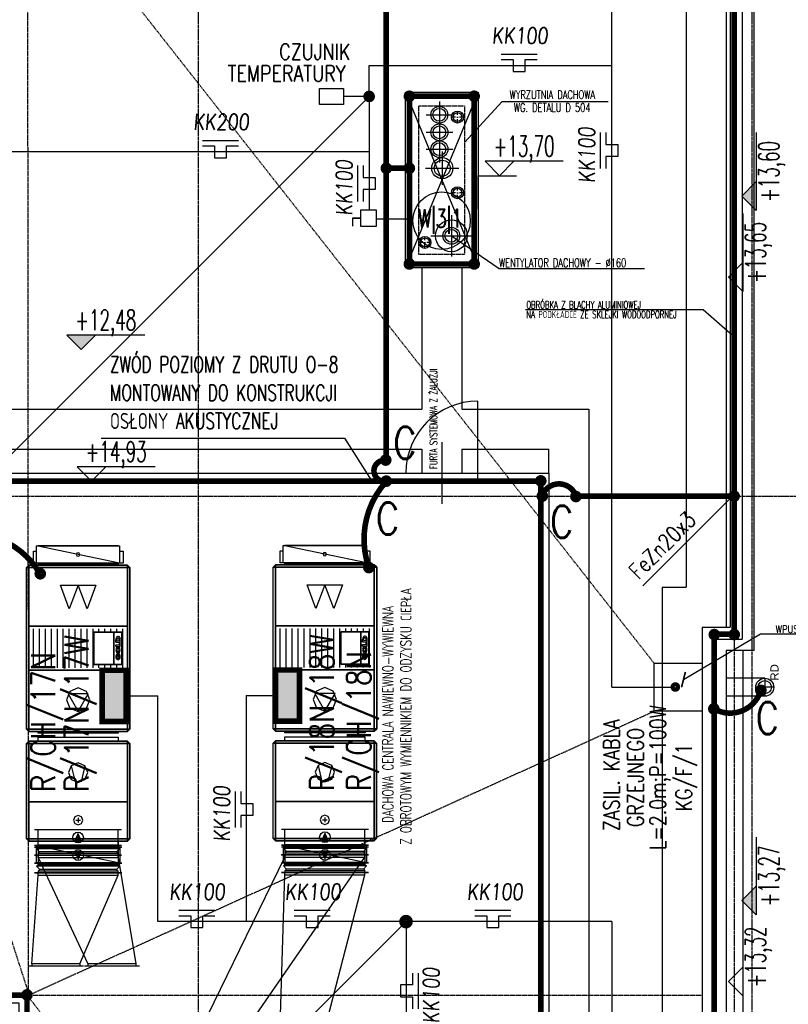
# Model space of a CAD drawing. Extents: x 3880 to 129921, y -116796 to -57711.
# Tile 10 of 110: x 8312 to 9272, y -100697 to -99466. Entities that reach past the tile are written whole.
import ezdxf
from ezdxf.enums import TextEntityAlignment as Align

# ---------------------------------------------------------------- set-up
doc = ezdxf.new("R2010")
doc.units = 0
doc.header["$LTSCALE"] = 2
for name, pattern in [('00-inst$0$DASHDOT', [1, 0.5, -0.25, 0, -0.25]), ('CENTER', [2, 1.25, -0.25, 0.25, -0.25]), ('DASHED', [0.75, 0.5, -0.25]), ('DASHED2', [0.375, 0.25, -0.125])]:
    doc.linetypes.add(name, pattern=pattern)
doc.layers.get('0').update_dxf_attribs({"color": 101, "linetype": 'CONTINUOUS'})
for name, color, linetype in [('E35', 6, 'CONTINUOUS'), ('E50', 3, 'CONTINUOUS'), ('Ins-kan', 54, 'CONTINUOUS'), ('Ins-went', 141, 'CONTINUOUS'), ('Ins-wod', 152, 'CONTINUOUS'), ('m-went-opis', 86, 'CONTINUOUS'), ('m-went-wywiew', 1, 'CONTINUOUS'), ('Opis-rzedne', 52, 'CONTINUOUS'), ('Os-osie glowne', 1, 'CENTER'), ('Sch-opis', 51, 'CONTINUOUS'), ('W-idok', 9, 'CONTINUOUS')]:
    doc.layers.add(name, color=color, linetype=linetype)
doc.styles.add('dwg_opis podstawowy', font='romans.shx', dxfattribs={"width": 0.9})
doc.styles.add('ROMANS', font='romans', dxfattribs={"width": 0.85})
doc.styles.add('tab-bud$0$ROMANS', font='romans', dxfattribs={"width": 0.7})
doc.styles.add('TYTUL2', font='ARIAL.TTF')
doc.dimstyles.new('CHMIELNA', dxfattribs={"dimscale": 3.5, "dimtxt": 4, "dimasz": 1.5, "dimexe": 3, "dimexo": 0, "dimgap": 1, "dimtad": 1, "dimdec": 1, "dimrnd": 0.5, "dimzin": 12, "dimdsep": 46, "dimtxsty": 'ROMANS', "dimblk": 'DIMTICK', "dimcen": 0.09, "dimse1": 1, "dimse2": 1, "dimclrd": 143, "dimclrt": 53, "dimadec": 0, "dimazin": 0, "dimtfac": 1, "dimtdec": 1, "dimtix": 1, "dimtmove": 2, "dimatfit": 2, "dimldrblk": 'ARCHTICK', "dimfxl": 0, "dimtolj": 1, "dimtzin": 0, "dimarcsym": 0})

# ---------------------------------------------------------------- blocks, each defined once
blk = doc.blocks.new('_kdjkgjksjhgkfhh')
for p, q in [((-11.2, 0), (11.2, 0)), ((0, 11.2), (0, -11.2))]:
    blk.add_line(p, q)
for radius in [11.3, 8.25]:
    blk.add_circle((0, 0), radius)
blk = doc.blocks.new('dwg_kota kons 50')
blk.add_hatch(color=256).paths.add_polyline_path([(9, 9), (-9, 9), (0, 0)])
blk.add_lwpolyline([(39.75, 9), (-9, 9), (0, 0), (9, 9)])
at = {"style": 'dwg_opis podstawowy', "width": 0.6}
blk.add_attdef('KOTA_KONS', text='', height=12.75, dxfattribs=at).set_placement((15.375, 8.25), align=Align.BOTTOM_CENTER)
blk = doc.blocks.new('dwg_kota arch 50')
blk.add_lwpolyline([(39.75, 9), (-9, 9), (0, 0), (9, 9)])
at = {"style": 'dwg_opis podstawowy', "width": 0.6}
blk.add_attdef('KOTA_ARCH', text='', height=12.75, dxfattribs=at).set_placement((15.375, 8.25), align=Align.BOTTOM_CENTER)
blk = doc.blocks.new('DIMTICK')
for p, q in [((0, 1), (0, -1)), ((-1, 0), (1, 0))]:
    blk.add_line(p, q)
at = {"const_width": 0.141}
blk.add_lwpolyline([(0.707, 0.707), (-0.707, -0.707)], dxfattribs=at)
blk = doc.blocks.new('_gslkflhklgj')
at = {"linetype": '00-inst$0$DASHDOT', "ltscale": 5}
for p, q in [((7.5, 0), (-7.5, 0)), ((0, -7.5), (0, 7.5))]:
    blk.add_line(p, q, dxfattribs=at)
for radius in [7.5, 5.5]:
    blk.add_circle((0, 0), radius)
blk = doc.blocks.new('A$C396C56EA')
at = {"layer": 'E35'}
for p, q in [((0, 0), (45, 0)), ((0, -6.9), (15, -6.9)), ((15, -6.9), (15, -21.9)), ((30, -21.9), (30, -6.9)), ((30, -6.9), (45, -6.9)), ((15, -21.9), (30, -21.9))]:
    blk.add_line(p, q, dxfattribs=at)

msp = doc.modelspace()

# ---------------------------------------------------------------- hatches: boundary and pattern name
at = {"layer": 'E50'}
for points in [[(8444.663, -100279.124), (8414.663, -100279.124), (8414.663, -100343.124), (8444.663, -100343.124)], [(8631.319, -100342.701), (8661.319, -100342.701), (8661.319, -100278.701), (8631.319, -100278.701)]]:
    msp.add_hatch(color=256, dxfattribs=at).paths.add_polyline_path(points)

# ---------------------------------------------------------------- linework, layer by layer
at = {"layer": 'E35'}
for p, q in [((8748.391, -99561.557), (6981.597, -101328.351)), ((8413.544, -99988.864), (8717.49, -99988.864)), ((8717.49, -99988.864), (8751.581, -100042.601)), ((9090.483, -100173.669), (9204.673, -100059.48)), ((9090.483, -100173.669), (9204.673, -100059.48)), ((8798.021, -100589.839), (7074.977, -102312.883))]:
    msp.add_line(p, q, dxfattribs=at)
at = {"layer": 'E35', "ltscale": 0.5}
msp.add_line((8727.464, -99713.569), (8727.464, -99723.569), dxfattribs=at)
for points in [[(8716.394, -99551.557), (8716.394, -99571.557), (8686.37, -99571.557), (8686.37, -99551.557)], [(8757.464, -99703.569), (8737.464, -99703.569), (8737.464, -99723.569), (8757.464, -99723.569)], [(8737.464, -99713.569), (8727.464, -99713.569), (8727.464, -99713.569), (8737.464, -99713.569)]]:
    msp.add_lwpolyline(points, close=True, dxfattribs=at)
at = {"layer": 'E50'}
for p, q in [((9051.587, -100300.017), (9051.587, -98938.677)), ((8748.391, -99561.557), (8748.391, -99522.894)), ((8748.391, -99522.894), (9051.587, -99522.894)), ((8748.391, -99561.557), (8716.394, -99561.557)), ((8748.391, -99561.557), (8748.391, -99703.569)), ((8748.391, -99630.819), (7983.182, -99630.819)), ((8803.061, -99715.028), (8757.464, -99715.028)), ((9051.587, -100300.017), (9131.181, -100300.017)), ((8444.663, -100311.124), (8484.384, -100311.124)), ((8484.384, -100593.374), (8484.384, -100311.124)), ((8594.712, -100310.701), (8594.712, -100593.374)), ((8594.712, -100310.701), (8631.319, -100310.701)), ((9051.587, -100593.374), (8484.384, -100593.374)), ((8794.485, -100593.374), (8794.485, -100774.708)), ((9051.587, -100593.374), (9051.587, -101284.302))]:
    msp.add_line(p, q, dxfattribs=at)
at = {"layer": 'E50', "const_width": 7}
for points in [[(9204.673, -97903.302), (9204.673, -100234.045)], [(8769.802, -99311.302), (8769.802, -100016.371)], [(8798.673, -99561.302), (8879.673, -99561.302), (8879.673, -99771.059), (8798.673, -99771.059), (8798.673, -99561.302)], [(8798.673, -99651.302), (8769.802, -99651.302)], [(9007.149, -100061.302), (9204.673, -100061.302)], [(9204.673, -100234.045), (9179.729, -100234.045), (9179.673, -100940.523)]]:
    msp.add_lwpolyline(points, dxfattribs=at)
for points in [[(8744.641, -99561.557, -1), (8752.141, -99561.557, -1)], [(8794.923, -99561.302, -1), (8802.423, -99561.302, -1)], [(8875.923, -99561.302, -1), (8883.423, -99561.302, -1)], [(8766.089, -99651.302, -1), (8773.589, -99651.302, -1)], [(8794.923, -99651.302, -1), (8802.423, -99651.302, -1)], [(8794.923, -99771.059, -1), (8802.423, -99771.059, -1)], [(8875.923, -99771.059, -1), (8883.423, -99771.059, -1)], [(8765.38, -100016.255, -1), (8772.88, -100016.255, -1)], [(8766.052, -100042.601, -1), (8773.552, -100042.601, -1)], [(8766.052, -100042.601, -1), (8773.552, -100042.601, -1)], [(8959.195, -100042.255, -1), (8966.695, -100042.255, -1)], [(8961.164, -100061.302, -1), (8968.664, -100061.302, -1)], [(9010.634, -100061.808, -1), (9003.134, -100061.808, -1)], [(8337.255, -100154.653, -1), (8337.255, -100162.153, -1)], [(8744.24, -100150.641, -1), (8751.74, -100150.641, -1)], [(9179.856, -100230.694, -1), (9179.856, -100238.194, -1)], [(9204.8, -100230.694, -1), (9204.8, -100238.194, -1)], [(9131.181, -100297.517, -1), (9131.181, -100302.517, -1)], [(9238.092, -100307.899, 1), (9238.092, -100300.399, 1)], [(9179.271, -100331.114, -1), (9179.271, -100323.614, -1)], [(8789.485, -100593.374, 1), (8799.485, -100593.374, 1)], [(8316.923, -100684.956, -1), (8324.423, -100684.956, -1)]]:
    msp.add_lwpolyline(points, format="xyb", close=True, dxfattribs=at)
for points in [[(8769.802, -100042.601, -1.16037377), (8769.13, -100016.601, -2.21832926)], [(8747.99, -100150.641, -0.2746549), (8769.802, -100042.947, -2.21832926)], [(8964.428, -100061.462, -0.71386373), (9006.698, -100060.79, -2.21832926)], [(8242.745, -100108.024, -0.28259463), (8336.909, -100158.403, -2.21832926)], [(9238.092, -100304.149, -0.48030744), (9179.72, -100327.402, -2.21832926)]]:
    msp.add_lwpolyline(points, format="xyb", dxfattribs=at)
at = {"layer": 'E50', "linetype": 'DASHED2', "ltscale": 100, "const_width": 7}
msp.add_lwpolyline([(8320.673, -101005.549), (8962.945, -101005.549), (8962.945, -100042.601), (8242.863, -100042.601), (8242.863, -100685.302), (8320.673, -100685.302), (8320.673, -101005.549)], dxfattribs=at)
at = {"layer": 'E50', "ltscale": 15, "const_width": 7}
msp.add_lwpolyline([(9204.764, -100065.051, 1), (9204.582, -100057.553, 1)], format="xyb", close=True, dxfattribs=at)
at = {"layer": 'E50', "const_width": 7}
for points in [[(8414.663, -100343.124), (8414.663, -100279.124), (8444.663, -100279.124), (8444.663, -100343.124)], [(8661.319, -100342.701), (8661.319, -100278.701), (8631.319, -100278.701), (8631.319, -100342.701)]]:
    msp.add_lwpolyline(points, close=True, dxfattribs=at)
at = {"layer": 'E50', "color": 6}
msp.add_circle((8838.919, -99716.943), 35.909, dxfattribs=at)
at = {"layer": 'Ins-went'}
for p, q in [((8836.135, -99567.896), (8836.135, -99601.152)), ((8819.507, -99584.524), (8852.763, -99584.524)), ((8836.233, -99589.795), (8836.233, -99623.051)), ((8819.605, -99606.423), (8852.861, -99606.423)), ((8836.233, -99610.915), (8836.233, -99644.171)), ((8819.605, -99627.543), (8852.861, -99627.543)), ((8839.807, -99630.518), (8839.807, -99672.088)), ((8819.022, -99651.303), (8860.592, -99651.303)), ((8851.198, -99710.013), (8851.198, -99761.59)), ((8851.198, -99719.174), (8851.198, -99752.43)), ((8825.409, -99735.802), (8876.986, -99735.802)), ((8834.569, -99735.802), (8867.826, -99735.802)), ((8436.463, -100145.024), (8332.463, -100123.524)), ((8744.919, -100144.601), (8640.919, -100123.101)), ((8319.863, -100150.624), (8322.863, -100147.624)), ((8319.863, -100352.624), (8319.863, -100150.624)), ((8322.863, -100147.624), (8446.363, -100147.624)), ((8332.463, -100145.024), (8328.813, -100145.024)), ((8446.363, -100147.624), (8449.363, -100150.624)), ((8449.363, -100150.624), (8449.363, -100352.624)), ((8628.319, -100150.201), (8631.319, -100147.201)), ((8628.319, -100352.201), (8628.319, -100150.201)), ((8631.319, -100147.201), (8754.819, -100147.201)), ((8640.919, -100144.601), (8637.269, -100144.601)), ((8754.819, -100147.201), (8757.819, -100150.201)), ((8757.819, -100150.201), (8757.819, -100352.201)), ((8362.563, -100172.674), (8406.663, -100172.674)), ((8373.441, -100202.074), (8362.563, -100172.674)), ((8384.613, -100172.674), (8373.441, -100202.074)), ((8395.785, -100202.074), (8384.613, -100172.674)), ((8406.663, -100172.674), (8395.785, -100202.074)), ((8671.019, -100172.251), (8715.119, -100172.251)), ((8681.897, -100201.651), (8671.019, -100172.251)), ((8693.069, -100172.251), (8681.897, -100201.651)), ((8704.241, -100201.651), (8693.069, -100172.251)), ((8715.119, -100172.251), (8704.241, -100201.651)), ((8328.863, -100276.124), (8328.863, -100227.124)), ((8336.297, -100276.124), (8336.297, -100227.124)), ((8343.73, -100276.124), (8343.73, -100227.124)), ((8351.163, -100276.124), (8351.163, -100227.124)), ((8358.597, -100276.124), (8358.597, -100227.124)), ((8366.03, -100276.124), (8366.03, -100227.124)), ((8373.463, -100276.124), (8373.463, -100227.124)), ((8380.897, -100276.124), (8380.897, -100227.124)), ((8388.33, -100276.124), (8388.33, -100227.124)), ((8395.763, -100276.124), (8395.763, -100227.124)), ((8403.197, -100276.124), (8403.197, -100227.124)), ((8410.63, -100231.374), (8410.63, -100227.124)), ((8418.063, -100231.374), (8418.063, -100227.124)), ((8425.497, -100231.374), (8425.497, -100227.124)), ((8432.93, -100231.374), (8432.93, -100227.124)), ((8440.363, -100276.124), (8440.363, -100227.124)), ((8637.319, -100275.701), (8637.319, -100226.701)), ((8644.753, -100275.701), (8644.753, -100226.701)), ((8652.186, -100275.701), (8652.186, -100226.701)), ((8659.619, -100275.701), (8659.619, -100226.701)), ((8667.053, -100275.701), (8667.053, -100226.701)), ((8674.486, -100275.701), (8674.486, -100226.701)), ((8681.919, -100275.701), (8681.919, -100226.701)), ((8689.353, -100275.701), (8689.353, -100226.701)), ((8696.786, -100275.701), (8696.786, -100226.701)), ((8704.219, -100275.701), (8704.219, -100226.701)), ((8711.653, -100275.701), (8711.653, -100226.701)), ((8719.086, -100230.951), (8719.086, -100226.701)), ((8726.519, -100230.951), (8726.519, -100226.701)), ((8733.953, -100230.951), (8733.953, -100226.701)), ((8741.386, -100230.951), (8741.386, -100226.701)), ((8748.819, -100275.701), (8748.819, -100226.701)), ((8404.363, -100231.374), (8429.363, -100231.374)), ((8404.363, -100271.874), (8404.363, -100231.374)), ((8429.363, -100231.374), (8439.363, -100231.374)), ((8431.676, -100244.024), (8431.676, -100241.024)), ((8433.02, -100242.124), (8433.02, -100240.724)), ((8436.061, -100242.124), (8436.061, -100240.624)), ((8437.333, -100244.024), (8437.333, -100239.724)), ((8712.819, -100230.951), (8737.819, -100230.951)), ((8712.819, -100271.451), (8712.819, -100230.951)), ((8737.819, -100230.951), (8747.819, -100230.951)), ((8740.132, -100243.601), (8740.132, -100240.601)), ((8741.476, -100241.701), (8741.476, -100240.301)), ((8741.476, -100241.701), (8744.517, -100241.601)), ((8744.517, -100241.701), (8744.517, -100240.201)), ((8745.789, -100243.601), (8745.789, -100239.301)), ((8431.676, -100244.024), (8431.676, -100242.124)), ((8431.676, -100244.024), (8437.333, -100244.024)), ((8431.676, -100247.324), (8435.99, -100247.324)), ((8431.676, -100249.224), (8431.676, -100247.324)), ((8431.676, -100249.224), (8437.333, -100249.224)), ((8433.02, -100242.124), (8436.061, -100242.024)), ((8435.99, -100247.324), (8436.202, -100247.024)), ((8436.202, -100244.724), (8436.273, -100244.624)), ((8436.202, -100247.024), (8436.202, -100244.724)), ((8436.273, -100244.624), (8437.333, -100244.624)), ((8437.333, -100244.024), (8437.333, -100242.124)), ((8437.333, -100249.224), (8437.333, -100244.624)), ((8740.132, -100243.601), (8740.132, -100241.701)), ((8740.132, -100243.601), (8745.789, -100243.601)), ((8740.132, -100246.901), (8744.446, -100246.901)), ((8740.132, -100248.801), (8740.132, -100246.901)), ((8740.132, -100248.801), (8745.789, -100248.801)), ((8744.446, -100246.901), (8744.658, -100246.601)), ((8744.658, -100244.301), (8744.729, -100244.201)), ((8744.658, -100246.601), (8744.658, -100244.301)), ((8744.729, -100244.201), (8745.789, -100244.201)), ((8745.789, -100243.601), (8745.789, -100241.701)), ((8745.789, -100248.801), (8745.789, -100244.201)), ((8433.444, -100258.424), (8434.01, -100259.724)), ((8434.01, -100259.724), (8434.01, -100260.124)), ((8434.434, -100258.124), (8434.434, -100262.024)), ((8434.434, -100262.024), (8435.283, -100262.024)), ((8435.283, -100262.024), (8435.283, -100260.424)), ((8741.9, -100258.001), (8742.466, -100259.301)), ((8742.466, -100259.301), (8742.466, -100259.701)), ((8742.89, -100257.701), (8742.89, -100261.601)), ((8742.89, -100261.601), (8743.739, -100261.601)), ((8743.739, -100261.601), (8743.739, -100260.001)), ((8429.363, -100271.874), (8404.363, -100271.874)), ((8410.63, -100276.124), (8410.63, -100271.874)), ((8418.063, -100276.124), (8418.063, -100271.874)), ((8425.497, -100276.124), (8425.497, -100271.874)), ((8439.363, -100271.874), (8429.363, -100271.874)), ((8432.93, -100276.124), (8432.93, -100271.874)), ((8737.819, -100271.451), (8712.819, -100271.451)), ((8719.086, -100275.701), (8719.086, -100271.451)), ((8726.519, -100275.701), (8726.519, -100271.451)), ((8733.953, -100275.701), (8733.953, -100271.451)), ((8747.819, -100271.451), (8737.819, -100271.451)), ((8741.386, -100275.701), (8741.386, -100271.451)), ((8397.255, -100308.524), (8371.971, -100308.524)), ((8371.971, -100308.524), (8384.613, -100330.574)), ((8384.613, -100330.574), (8397.255, -100308.524)), ((8705.711, -100308.101), (8680.427, -100308.101)), ((8680.427, -100308.101), (8693.069, -100330.151)), ((8693.069, -100330.151), (8705.711, -100308.101)), ((8631.319, -100355.201), (8628.319, -100352.201)), ((8757.819, -100352.201), (8754.819, -100355.201)), ((8322.863, -100355.624), (8319.863, -100352.624)), ((8446.363, -100355.624), (8322.863, -100355.624)), ((8449.363, -100352.624), (8446.363, -100355.624)), ((8754.819, -100355.201), (8631.319, -100355.201)), ((8319.863, -100370.724), (8322.863, -100367.724)), ((8319.863, -100489.724), (8319.863, -100370.724)), ((8322.863, -100367.724), (8446.263, -100367.724)), ((8446.263, -100367.724), (8449.263, -100370.724)), ((8449.263, -100370.724), (8449.263, -100489.724)), ((8628.319, -100370.301), (8631.319, -100367.301)), ((8628.319, -100489.301), (8628.319, -100370.301)), ((8631.319, -100367.301), (8754.719, -100367.301)), ((8754.719, -100367.301), (8757.719, -100370.301)), ((8757.719, -100370.301), (8757.719, -100489.301)), ((8375.996, -100398.506), (8380.819, -100418.598)), ((8393.131, -100398.506), (8388.308, -100418.598)), ((8684.452, -100398.083), (8689.275, -100418.175)), ((8701.587, -100398.083), (8696.764, -100418.175)), ((8693.019, -100463.257), (8693.019, -100469.045)), ((8381.67, -100466.574), (8387.457, -100466.574)), ((8384.563, -100463.681), (8384.563, -100469.468)), ((8690.126, -100466.151), (8695.913, -100466.151)), ((8329.965, -100478.224), (8438.965, -100478.224)), ((8334.465, -100498.224), (8334.465, -100478.224)), ((8434.465, -100498.224), (8434.465, -100478.224)), ((8638.619, -100477.801), (8747.619, -100477.801)), ((8643.119, -100497.801), (8643.119, -100477.801)), ((8743.119, -100497.801), (8743.119, -100477.801)), ((8322.863, -100492.724), (8319.863, -100489.724)), ((8446.263, -100492.724), (8322.863, -100492.724)), ((8329.965, -100498.224, -1470), (8438.965, -100498.224, -1470)), ((8438.965, -100498.224), (8329.965, -100498.224)), ((8330.163, -100500.224), (8439.163, -100500.224)), ((8332.465, -100502.224, -1470), (8334.465, -100500.224, -1470)), ((8332.663, -100498.224), (8436.663, -100519.724)), ((8334.465, -100500.224, -1470), (8334.465, -100498.224, -1470)), ((8434.465, -100500.224, -1470), (8334.465, -100500.224, -1470)), ((8334.663, -100498.224), (8334.663, -100497.724)), ((8334.663, -100500.224), (8334.663, -100520.224)), ((8434.465, -100498.224, -1470), (8434.465, -100500.224, -1470)), ((8434.465, -100500.224, -1470), (8436.465, -100502.224, -1470)), ((8434.663, -100500.224), (8434.663, -100520.224)), ((8449.263, -100489.724), (8446.263, -100492.724)), ((8631.319, -100492.301), (8628.319, -100489.301)), ((8754.719, -100492.301), (8631.319, -100492.301)), ((8638.619, -100497.801, -1470), (8747.619, -100497.801, -1470)), ((8747.619, -100497.801), (8638.619, -100497.801)), ((8638.619, -100499.801), (8747.619, -100499.801)), ((8641.119, -100497.801), (8745.119, -100519.301)), ((8641.119, -100501.801, -1470), (8643.119, -100499.801, -1470)), ((8643.119, -100497.801), (8643.119, -100497.301)), ((8643.119, -100499.801, -1470), (8643.119, -100497.801, -1470)), ((8743.119, -100499.801, -1470), (8643.119, -100499.801, -1470)), ((8643.119, -100499.801), (8643.119, -100519.801)), ((8743.119, -100497.801, -1470), (8743.119, -100499.801, -1470)), ((8743.119, -100499.801, -1470), (8745.119, -100501.801, -1470)), ((8743.119, -100499.801), (8743.119, -100519.801)), ((8757.719, -100489.301), (8754.719, -100492.301)), ((8438.965, -100510.224, -1470), (8329.965, -100510.224, -1470)), ((8329.965, -100510.224), (8438.965, -100510.224)), ((8436.465, -100502.224, -1470), (8332.465, -100502.224, -1470)), ((8336.465, -100506.224, -1470), (8332.465, -100502.224, -1470)), ((8334.465, -100508.224, -1470), (8336.465, -100506.224, -1470)), ((8434.465, -100508.224, -1470), (8334.465, -100508.224, -1470)), ((8334.465, -100508.224, -1470), (8334.465, -100510.224, -1470)), ((8334.465, -100513.224), (8334.465, -100510.224)), ((8432.465, -100506.224, -1470), (8336.465, -100506.224, -1470)), ((8436.465, -100502.224, -1470), (8432.465, -100506.224, -1470)), ((8432.465, -100506.224, -1470), (8434.465, -100508.224, -1470)), ((8434.465, -100510.224, -1470), (8434.465, -100508.224, -1470)), ((8434.465, -100513.224), (8434.465, -100510.224)), ((8638.582, -100509.779), (8747.582, -100509.779)), ((8747.619, -100509.801, -1470), (8638.619, -100509.801, -1470)), ((8745.119, -100501.801, -1470), (8641.119, -100501.801, -1470)), ((8645.119, -100505.801, -1470), (8641.119, -100501.801, -1470)), ((8643.082, -100512.779), (8643.082, -100509.779)), ((8643.119, -100507.801, -1470), (8645.119, -100505.801, -1470)), ((8743.119, -100507.801, -1470), (8643.119, -100507.801, -1470)), ((8643.119, -100507.801, -1470), (8643.119, -100509.801, -1470)), ((8741.119, -100505.801, -1470), (8645.119, -100505.801, -1470)), ((8745.119, -100501.801, -1470), (8741.119, -100505.801, -1470)), ((8741.119, -100505.801, -1470), (8743.119, -100507.801, -1470)), ((8743.082, -100512.779), (8743.082, -100509.779)), ((8743.119, -100509.801, -1470), (8743.119, -100507.801, -1470)), ((8330.163, -100520.224, -3110), (8439.163, -100520.224, -3110)), ((8439.163, -100520.224), (8330.163, -100520.224)), ((8332.663, -100524.224, -3110), (8334.663, -100522.224, -3110)), ((8436.663, -100524.224, -3110), (8332.663, -100524.224, -3110)), ((8336.663, -100528.224, -3110), (8332.663, -100524.224, -3110)), ((8334.465, -100513.224), (8434.465, -100513.224)), ((8334.465, -100513.224), (8396.865, -100646.024)), ((8334.663, -100522.224, -3110), (8334.663, -100520.224, -3110)), ((8434.663, -100522.224, -3110), (8334.663, -100522.224, -3110)), ((8436.663, -100524.224, -3110), (8432.663, -100528.224, -3110)), ((8434.465, -100513.224), (8456.865, -100646.024)), ((8434.663, -100520.224, -3110), (8434.663, -100522.224, -3110)), ((8434.663, -100522.224, -3110), (8436.663, -100524.224, -3110)), ((8546.882, -100710.379), (8643.082, -100512.779)), ((8606.882, -100710.379), (8743.082, -100512.779)), ((8638.619, -100519.801), (8747.619, -100519.801)), ((8747.619, -100519.801), (8638.619, -100519.801)), ((8641.119, -100523.801), (8643.119, -100521.801)), ((8745.119, -100523.801), (8641.119, -100523.801)), ((8645.119, -100527.801), (8641.119, -100523.801)), ((8643.082, -100512.779), (8743.082, -100512.779)), ((8643.119, -100521.801), (8643.119, -100519.801)), ((8743.119, -100521.801), (8643.119, -100521.801)), ((8745.119, -100523.801), (8741.119, -100527.801)), ((8743.119, -100519.801), (8743.119, -100521.801)), ((8743.119, -100521.801), (8745.119, -100523.801)), ((8326.643, -100645.979), (8334.643, -100535.179)), ((8330.143, -100532.179), (8439.143, -100532.179)), ((8439.163, -100532.224, -3110), (8330.163, -100532.224, -3110)), ((8334.643, -100535.179), (8334.643, -100532.179)), ((8334.643, -100535.179), (8434.643, -100535.179)), ((8334.663, -100530.224, -3110), (8336.663, -100528.224, -3110)), ((8434.663, -100530.224, -3110), (8334.663, -100530.224, -3110)), ((8334.663, -100530.224, -3110), (8334.663, -100532.224, -3110)), ((8432.663, -100528.224, -3110), (8336.663, -100528.224, -3110)), ((8386.643, -100645.979), (8434.643, -100535.179)), ((8432.663, -100528.224, -3110), (8434.663, -100530.224, -3110)), ((8434.643, -100535.179), (8434.643, -100532.179)), ((8434.663, -100532.224, -3110), (8434.663, -100530.224, -3110)), ((8637.723, -100710.379), (8643.123, -100534.779)), ((8747.619, -100531.801), (8638.619, -100531.801)), ((8638.623, -100531.779), (8747.623, -100531.779)), ((8643.119, -100529.801), (8645.119, -100527.801)), ((8743.119, -100529.801), (8643.119, -100529.801)), ((8643.119, -100529.801), (8643.119, -100531.801)), ((8643.123, -100534.779), (8643.123, -100531.779)), ((8643.123, -100534.779), (8743.123, -100534.779)), ((8741.119, -100527.801), (8645.119, -100527.801)), ((8697.723, -100710.379), (8743.123, -100534.779)), ((8741.119, -100527.801), (8743.119, -100529.801)), ((8743.119, -100531.801), (8743.119, -100529.801)), ((8743.123, -100534.779), (8743.123, -100531.779)), ((8386.643, -100645.979), (8326.643, -100645.979)), ((8326.643, -100645.979), (8326.643, -100648.979)), ((8386.643, -100645.979), (8386.643, -100648.979)), ((8456.865, -100646.024), (8396.865, -100646.024)), ((8396.865, -100646.024), (8396.865, -100649.024)), ((8456.865, -100646.024), (8456.865, -100649.024)), ((8391.143, -100648.979), (8322.143, -100648.979)), ((8461.365, -100649.024), (8392.365, -100649.024))]:
    msp.add_line(p, q, dxfattribs=at)
for points in [[(8328.813, -100145.024, 0), (8328.813, -100130.224, 0), (8332.463, -100130.224, 0)], [(8334.463, -100123.524, 0), (8334.463, -100123.024, 0), (8434.463, -100123.024, 0), (8434.463, -100123.524, 0)], [(8436.463, -100130.224, 0), (8440.713, -100130.224, 0), (8440.713, -100145.024, 0), (8436.463, -100145.024, 0)], [(8637.269, -100144.601, 0), (8637.269, -100129.801, 0), (8640.919, -100129.801, 0)], [(8642.919, -100123.101, 0), (8642.919, -100122.601, 0), (8742.919, -100122.601, 0), (8742.919, -100123.101, 0)], [(8744.919, -100129.801, 0), (8749.169, -100129.801, 0), (8749.169, -100144.601, 0), (8744.919, -100144.601, 0)], [(8434.463, -100145.024, 0), (8434.463, -100145.524, 0), (8334.463, -100145.524, 0), (8334.463, -100145.024, 0)], [(8334.463, -100147.624, 0), (8334.463, -100145.524, 0), (8434.463, -100145.524, 0), (8434.463, -100147.624, 0)], [(8434.763, -100145.024, 0), (8434.763, -100145.524, 0), (8434.463, -100145.524, 0)], [(8434.463, -100145.524, 0), (8434.763, -100145.524, 0), (8434.763, -100147.624, 0)], [(8742.919, -100144.601, 0), (8742.919, -100145.101, 0), (8642.919, -100145.101, 0), (8642.919, -100144.601, 0)], [(8642.919, -100147.201, 0), (8642.919, -100145.101, 0), (8742.919, -100145.101, 0), (8742.919, -100147.201, 0)], [(8743.219, -100144.601, 0), (8743.219, -100145.101, 0), (8742.919, -100145.101, 0)], [(8742.919, -100145.101, 0), (8743.219, -100145.101, 0), (8743.219, -100147.201, 0)], [(8437.348, -100239.726, 0), (8436.876, -100238.428, 0), (8436.112, -100237.447, 0), (8435.154, -100236.907, 0), (8434.122, -100236.875, 0), (8433.148, -100237.356, 0), (8432.355, -100238.289, 0), (8431.843, -100239.556, 0), (8431.677, -100240.996, 0)], [(8436.041, -100240.68, 0), (8435.852, -100239.924, 0), (8435.484, -100239.315, 0), (8434.986, -100238.932, 0), (8434.423, -100238.827, 0), (8433.872, -100239.014, 0), (8433.405, -100239.469, 0), (8433.084, -100240.129, 0), (8432.951, -100240.909, 0)], [(8745.804, -100239.302, 0), (8745.332, -100238.005, 0), (8744.568, -100237.024, 0), (8743.61, -100236.483, 0), (8742.578, -100236.451, 0), (8741.604, -100236.932, 0), (8740.811, -100237.866, 0), (8740.299, -100239.132, 0), (8740.133, -100240.573, 0)], [(8744.497, -100240.257, 0), (8744.308, -100239.501, 0), (8743.94, -100238.891, 0), (8743.442, -100238.509, 0), (8742.879, -100238.404, 0), (8742.328, -100238.591, 0), (8741.861, -100239.045, 0), (8741.54, -100239.706, 0), (8741.407, -100240.486, 0)], [(8433.383, -100258.461, 0), (8432.595, -100259.211, 0), (8432.034, -100260.293, 0), (8431.765, -100261.581, 0), (8431.821, -100262.921, 0), (8432.195, -100264.155, 0), (8432.843, -100265.137, 0), (8433.688, -100265.749, 0), (8434.629, -100265.92, 0), (8435.556, -100265.63, 0), (8436.359, -100264.912, 0), (8436.941, -100263.852, 0), (8437.235, -100262.575, 0), (8437.205, -100261.233, 0), (8436.855, -100259.985, 0), (8436.227, -100258.978, 0), (8435.395, -100258.333, 0), (8434.457, -100258.125, 0)], [(8433.974, -100260.233, 0), (8433.562, -100260.55, 0), (8433.246, -100261.039, 0), (8433.061, -100261.647, 0), (8433.026, -100262.307, 0), (8433.145, -100262.948, 0), (8433.406, -100263.498, 0), (8433.78, -100263.897, 0), (8434.225, -100264.102, 0), (8434.693, -100264.09, 0), (8435.133, -100263.863, 0), (8435.496, -100263.445, 0), (8435.743, -100262.882, 0), (8435.846, -100262.235, 0), (8435.794, -100261.577, 0), (8435.594, -100260.979, 0), (8435.265, -100260.506, 0)], [(8741.839, -100258.038, 0), (8741.051, -100258.787, 0), (8740.49, -100259.87, 0), (8740.221, -100261.157, 0), (8740.277, -100262.498, 0), (8740.651, -100263.732, 0), (8741.299, -100264.713, 0), (8742.144, -100265.326, 0), (8743.085, -100265.497, 0), (8744.012, -100265.206, 0), (8744.815, -100264.488, 0), (8745.397, -100263.428, 0), (8745.691, -100262.152, 0), (8745.661, -100260.81, 0), (8745.311, -100259.562, 0), (8744.683, -100258.555, 0), (8743.851, -100257.91, 0), (8742.913, -100257.702, 0)], [(8742.43, -100259.81, 0), (8742.018, -100260.126, 0), (8741.702, -100260.615, 0), (8741.517, -100261.223, 0), (8741.482, -100261.884, 0), (8741.601, -100262.524, 0), (8741.862, -100263.074, 0), (8742.236, -100263.474, 0), (8742.681, -100263.679, 0), (8743.149, -100263.667, 0), (8743.589, -100263.44, 0), (8743.952, -100263.021, 0), (8744.199, -100262.458, 0), (8744.302, -100261.812, 0), (8744.25, -100261.154, 0), (8744.05, -100260.556, 0), (8743.721, -100260.083, 0)], [(8434.463, -100355.624, 0), (8434.463, -100357.724, 0), (8334.463, -100357.724, 0), (8334.463, -100355.624, 0)], [(8334.463, -100367.724, 0), (8334.463, -100362.724, 0), (8434.463, -100362.724, 0), (8434.463, -100367.724, 0)], [(8434.763, -100355.624, 0), (8434.763, -100357.724, 0), (8434.463, -100357.724, 0)], [(8434.463, -100362.724, 0), (8434.663, -100362.724, 0), (8434.663, -100367.724, 0)], [(8742.919, -100355.201, 0), (8742.919, -100357.301, 0), (8642.919, -100357.301, 0), (8642.919, -100355.201, 0)], [(8642.919, -100367.301, 0), (8642.919, -100362.301, 0), (8742.919, -100362.301, 0), (8742.919, -100367.301, 0)], [(8743.219, -100355.201, 0), (8743.219, -100357.301, 0), (8742.919, -100357.301, 0)], [(8742.919, -100362.301, 0), (8743.119, -100362.301, 0), (8743.119, -100367.301, 0)], [(8434.463, -100492.724, 0), (8434.463, -100497.724, 0), (8334.463, -100497.724, 0), (8334.463, -100492.724, 0)], [(8434.663, -100492.724, 0), (8434.663, -100497.724, 0), (8434.463, -100497.724, 0)], [(8434.463, -100497.724, 0), (8434.663, -100497.724, 0), (8434.663, -100498.224, 0)], [(8742.919, -100492.301, 0), (8742.919, -100497.301, 0), (8642.919, -100497.301, 0), (8642.919, -100492.301, 0)], [(8743.119, -100492.301, 0), (8743.119, -100497.301, 0), (8742.919, -100497.301, 0)], [(8742.919, -100497.301, 0), (8743.119, -100497.301, 0), (8743.119, -100497.801, 0)], [(8434.663, -100519.724, 0), (8434.663, -100520.224, 0), (8334.663, -100520.224, 0), (8334.663, -100519.724, 0)], [(8743.119, -100519.301, 0), (8743.119, -100519.801, 0), (8643.119, -100519.801, 0), (8643.119, -100519.301, 0)]]:
    msp.add_polyline3d(points, dxfattribs=at)
for points in [[(8436.463, -100123.524, 0), (8436.463, -100145.024, 0), (8332.463, -100145.024, 0), (8332.463, -100123.524, 0)], [(8744.919, -100123.101, 0), (8744.919, -100144.601, 0), (8640.919, -100144.601, 0), (8640.919, -100123.101, 0)], [(8384.463, -100136.424, 0), (8385.984, -100135.795, 0), (8386.613, -100134.274, 0), (8385.984, -100132.754, 0), (8384.463, -100132.124, 0), (8382.943, -100132.754, 0), (8382.313, -100134.274, 0), (8382.943, -100135.795, 0)], [(8692.919, -100136.001, 0), (8694.44, -100135.371, 0), (8695.069, -100133.851, 0), (8694.44, -100132.331, 0), (8692.919, -100131.701, 0), (8691.399, -100132.331, 0), (8690.769, -100133.851, 0), (8691.399, -100135.371, 0)], [(8319.863, -100150.624, 0), (8322.863, -100150.624, 0), (8322.863, -100147.624, 0)], [(8319.863, -100150.624, 0), (8322.863, -100150.624, 0), (8322.863, -100352.624, 0), (8319.863, -100352.624, 0)], [(8446.363, -100147.624, 0), (8322.863, -100147.624, 0), (8322.863, -100150.624, 0), (8446.363, -100150.624, 0)], [(8446.363, -100150.624, 0), (8322.863, -100150.624, 0), (8322.863, -100352.624, 0), (8446.363, -100352.624, 0)], [(8322.863, -100150.624, 0), (8446.363, -100150.624, 0), (8446.363, -100224.124, 0), (8322.863, -100224.124, 0)], [(8446.363, -100147.624, 0), (8446.363, -100150.624, 0), (8449.363, -100150.624, 0)], [(8449.363, -100150.624, 0), (8446.363, -100150.624, 0), (8446.363, -100352.624, 0), (8449.363, -100352.624, 0)], [(8628.319, -100150.201, 0), (8631.319, -100150.201, 0), (8631.319, -100147.201, 0)], [(8628.319, -100150.201, 0), (8631.319, -100150.201, 0), (8631.319, -100352.201, 0), (8628.319, -100352.201, 0)], [(8754.819, -100147.201, 0), (8631.319, -100147.201, 0), (8631.319, -100150.201, 0), (8754.819, -100150.201, 0)], [(8754.819, -100150.201, 0), (8631.319, -100150.201, 0), (8631.319, -100352.201, 0), (8754.819, -100352.201, 0)], [(8631.319, -100150.201, 0), (8754.819, -100150.201, 0), (8754.819, -100223.701, 0), (8631.319, -100223.701, 0)], [(8754.819, -100147.201, 0), (8754.819, -100150.201, 0), (8757.819, -100150.201, 0)], [(8757.819, -100150.201, 0), (8754.819, -100150.201, 0), (8754.819, -100352.201, 0), (8757.819, -100352.201, 0)], [(8446.363, -100279.124, 0), (8322.863, -100279.124, 0), (8322.863, -100224.124, 0), (8446.363, -100224.124, 0)], [(8754.819, -100278.701, 0), (8631.319, -100278.701, 0), (8631.319, -100223.701, 0), (8754.819, -100223.701, 0)], [(8404.363, -100271.874, 0), (8429.363, -100271.874, 0), (8429.363, -100231.374, 0), (8404.363, -100231.374, 0)], [(8439.363, -100231.374, 0), (8429.363, -100231.374, 0), (8429.363, -100271.874, 0), (8439.363, -100271.874, 0)], [(8712.819, -100271.451, 0), (8737.819, -100271.451, 0), (8737.819, -100230.951, 0), (8712.819, -100230.951, 0)], [(8747.819, -100230.951, 0), (8737.819, -100230.951, 0), (8737.819, -100271.451, 0), (8747.819, -100271.451, 0)], [(8431.606, -100253.724, 0), (8432.434, -100256.553, 0), (8434.434, -100257.724, 0), (8436.434, -100256.553, 0), (8437.263, -100253.724, 0), (8436.434, -100250.896, 0), (8434.434, -100249.724, 0), (8432.434, -100250.896, 0)], [(8432.949, -100253.724, 0), (8433.384, -100255.209, 0), (8434.434, -100255.824, 0), (8435.484, -100255.209, 0), (8435.919, -100253.724, 0), (8435.484, -100252.239, 0), (8434.434, -100251.624, 0), (8433.384, -100252.239, 0)], [(8740.062, -100253.301, 0), (8740.89, -100256.129, 0), (8742.89, -100257.301, 0), (8744.89, -100256.129, 0), (8745.719, -100253.301, 0), (8744.89, -100250.473, 0), (8742.89, -100249.301, 0), (8740.89, -100250.473, 0)], [(8741.405, -100253.301, 0), (8741.84, -100254.786, 0), (8742.89, -100255.401, 0), (8743.94, -100254.786, 0), (8744.375, -100253.301, 0), (8743.94, -100251.816, 0), (8742.89, -100251.201, 0), (8741.84, -100251.816, 0)], [(8322.863, -100279.124, 0), (8446.363, -100279.124, 0), (8446.363, -100352.624, 0), (8322.863, -100352.624, 0)], [(8631.319, -100278.701, 0), (8754.819, -100278.701, 0), (8754.819, -100352.201, 0), (8631.319, -100352.201, 0)], [(8384.613, -100330.574, 0), (8395.008, -100326.269, 0), (8399.313, -100315.874, 0), (8395.008, -100305.48, 0), (8384.613, -100301.174, 0), (8374.219, -100305.48, 0), (8369.913, -100315.874, 0), (8374.219, -100326.269, 0)], [(8693.069, -100330.151, 0), (8703.464, -100325.845, 0), (8707.769, -100315.451, 0), (8703.464, -100305.056, 0), (8693.069, -100300.751, 0), (8682.675, -100305.056, 0), (8678.369, -100315.451, 0), (8682.675, -100325.845, 0)], [(8631.319, -100355.201, 0), (8631.319, -100352.201, 0), (8628.319, -100352.201, 0)], [(8754.819, -100355.201, 0), (8754.819, -100352.201, 0), (8631.319, -100352.201, 0), (8631.319, -100355.201, 0)], [(8757.819, -100352.201, 0), (8754.819, -100352.201, 0), (8754.819, -100355.201, 0)], [(8322.863, -100355.624, 0), (8322.863, -100352.624, 0), (8319.863, -100352.624, 0)], [(8446.363, -100355.624, 0), (8446.363, -100352.624, 0), (8322.863, -100352.624, 0), (8322.863, -100355.624, 0)], [(8449.363, -100352.624, 0), (8446.363, -100352.624, 0), (8446.363, -100355.624, 0)], [(8319.863, -100370.724, 0), (8322.863, -100370.724, 0), (8322.863, -100367.724, 0)], [(8319.863, -100370.724, 0), (8322.863, -100370.724, 0), (8322.863, -100489.724, 0), (8319.863, -100489.724, 0)], [(8446.263, -100367.724, 0), (8322.863, -100367.724, 0), (8322.863, -100370.724, 0), (8446.263, -100370.724, 0)], [(8446.263, -100370.724, 0), (8322.863, -100370.724, 0), (8322.863, -100489.724, 0), (8446.263, -100489.724, 0)], [(8322.863, -100370.724, 0), (8446.263, -100370.724, 0), (8446.263, -100443.424, 0), (8322.863, -100443.424, 0)], [(8446.263, -100367.724, 0), (8446.263, -100370.724, 0), (8449.263, -100370.724, 0)], [(8449.263, -100370.724, 0), (8446.263, -100370.724, 0), (8446.263, -100489.724, 0), (8449.263, -100489.724, 0)], [(8628.319, -100370.301, 0), (8631.319, -100370.301, 0), (8631.319, -100367.301, 0)], [(8628.319, -100370.301, 0), (8631.319, -100370.301, 0), (8631.319, -100489.301, 0), (8628.319, -100489.301, 0)], [(8754.719, -100367.301, 0), (8631.319, -100367.301, 0), (8631.319, -100370.301, 0), (8754.719, -100370.301, 0)], [(8754.719, -100370.301, 0), (8631.319, -100370.301, 0), (8631.319, -100489.301, 0), (8754.719, -100489.301, 0)], [(8631.319, -100370.301, 0), (8754.719, -100370.301, 0), (8754.719, -100443.001, 0), (8631.319, -100443.001, 0)], [(8754.719, -100367.301, 0), (8754.719, -100370.301, 0), (8757.719, -100370.301, 0)], [(8757.719, -100370.301, 0), (8754.719, -100370.301, 0), (8754.719, -100489.301, 0), (8757.719, -100489.301, 0)], [(8384.563, -100419.191, 0), (8393.131, -100415.642, 0), (8396.68, -100407.074, 0), (8393.131, -100398.506, 0), (8384.563, -100394.958, 0), (8375.996, -100398.506, 0), (8372.447, -100407.074, 0), (8375.996, -100415.642, 0)], [(8693.019, -100418.768, 0), (8701.587, -100415.219, 0), (8705.136, -100406.651, 0), (8701.587, -100398.083, 0), (8693.019, -100394.534, 0), (8684.452, -100398.083, 0), (8680.903, -100406.651, 0), (8684.452, -100415.219, 0)], [(8322.863, -100443.424, 0), (8446.263, -100443.424, 0), (8446.263, -100489.724, 0), (8322.863, -100489.724, 0)], [(8631.319, -100443.001, 0), (8754.719, -100443.001, 0), (8754.719, -100489.301, 0), (8631.319, -100489.301, 0)], [(8384.563, -100472.362, 0), (8388.656, -100470.667, 0), (8390.351, -100466.574, 0), (8388.656, -100462.482, 0), (8384.563, -100460.787, 0), (8380.471, -100462.482, 0), (8378.776, -100466.574, 0), (8380.471, -100470.667, 0)], [(8693.019, -100471.938, 0), (8697.112, -100470.243, 0), (8698.807, -100466.151, 0), (8697.112, -100462.059, 0), (8693.019, -100460.363, 0), (8688.927, -100462.059, 0), (8687.232, -100466.151, 0), (8688.927, -100470.243, 0)], [(8322.863, -100492.724, 0), (8322.863, -100489.724, 0), (8319.863, -100489.724, 0)], [(8446.263, -100492.724, 0), (8446.263, -100489.724, 0), (8322.863, -100489.724, 0), (8322.863, -100492.724, 0)], [(8332.663, -100519.724, 0), (8332.663, -100498.224, 0), (8436.663, -100498.224, 0), (8436.663, -100519.724, 0)], [(8449.263, -100489.724, 0), (8446.263, -100489.724, 0), (8446.263, -100492.724, 0)], [(8631.319, -100492.301, 0), (8631.319, -100489.301, 0), (8628.319, -100489.301, 0)], [(8754.719, -100492.301, 0), (8754.719, -100489.301, 0), (8631.319, -100489.301, 0), (8631.319, -100492.301, 0)], [(8641.119, -100519.301, 0), (8641.119, -100497.801, 0), (8745.119, -100497.801, 0), (8745.119, -100519.301, 0)], [(8757.719, -100489.301, 0), (8754.719, -100489.301, 0), (8754.719, -100492.301, 0)], [(8384.663, -100511.124, 0), (8386.184, -100510.495, 0), (8386.813, -100508.974, 0), (8386.184, -100507.454, 0), (8384.663, -100506.824, 0), (8383.143, -100507.454, 0), (8382.513, -100508.974, 0), (8383.143, -100510.495, 0)], [(8693.119, -100510.701, 0), (8694.64, -100510.071, 0), (8695.269, -100508.551, 0), (8694.64, -100507.031, 0), (8693.119, -100506.401, 0), (8691.599, -100507.031, 0), (8690.969, -100508.551, 0), (8691.599, -100510.071, 0)]]:
    msp.add_polyline3d(points, close=True, dxfattribs=at)
for centre, radius in [((8836.135, -99584.524), 10.56), ((8836.135, -99584.524), 8), ((8836.233, -99606.423), 10.56), ((8836.233, -99606.423), 8), ((8836.233, -99627.543), 10.56), ((8836.233, -99627.543), 8), ((8839.807, -99651.303), 13.2), ((8839.807, -99651.303), 10), ((8851.198, -99735.802), 19.902), ((8851.198, -99735.802), 10.56), ((8851.198, -99735.802), 8), ((8384.465, -100488.224), 6.667), ((8693.119, -100487.801), 6.667), ((8384.663, -100510.224), 6.667), ((8693.119, -100509.801), 6.667)]:
    msp.add_circle(centre, radius, dxfattribs=at)
for points in [[(8379.465, -100492.634), (8384.465, -100481.558), (8389.465, -100492.634)], [(8688.119, -100492.211), (8693.119, -100481.134), (8698.119, -100492.211)], [(8389.663, -100505.815), (8384.663, -100516.891), (8379.663, -100505.815)], [(8698.119, -100505.391), (8693.119, -100516.468), (8688.119, -100505.391)]]:
    msp.add_solid(points, dxfattribs=at)
at = {"layer": 'm-went-wywiew', "color": 9, "linetype": 'DASHED2'}
for p, q in [((8851.198, -99719.174), (8851.198, -99752.43)), ((8834.569, -99735.802), (8867.826, -99735.802))]:
    msp.add_line(p, q, dxfattribs=at)
at = {"layer": 'm-went-wywiew', "color": 9}
msp.add_circle((8851.198, -99735.802), 10.56, dxfattribs=at)
at = {"layer": 'Opis-rzedne'}
msp.add_lwpolyline([(8884.673, -99702.615), (8884.673, -99660.619), (8932.629, -99660.619)], dxfattribs=at)
at = {"layer": 'Os-osie glowne'}
for points in [[(8534.673, -96629.302), (8534.673, -102606.302)], [(9204.673, -96629.302), (9204.673, -102606.302)], [(9226.673, -96629.302), (9226.673, -102606.302)], [(6322.673, -100061.302), (18589.673, -100061.302)]]:
    msp.add_lwpolyline(points, dxfattribs=at)
at = {"layer": 'Sch-opis'}
for p, q in [((8867.673, -99619.302), (8914.571, -99567.969)), ((8914.571, -99567.969), (9046.996, -99567.969)), ((8851.198, -99735.802), (8910.864, -99776.504)), ((8910.864, -99776.504), (9092.771, -99776.504))]:
    msp.add_line(p, q, dxfattribs=at)
msp.add_lwpolyline([(8943.842, -99827.895), (9165.814, -99827.895), (9206.004, -99862.816)], dxfattribs=at)
at = {"layer": 'W-idok'}
for p, q in [((9229.673, -100254.302), (9229.673, -97841.802)), ((8241.835, -99952.601), (8814.173, -99952.601)), ((8864.173, -99952.601), (9022.945, -99952.601)), ((9022.945, -99952.601), (9022.945, -101065.549)), ((8232.863, -100002.601), (8814.173, -100002.601)), ((8864.173, -100002.601), (8972.945, -100002.601)), ((8320.673, -100685.302), (6678.673, -100685.302))]:
    msp.add_line(p, q, dxfattribs=at)
for points in [[(9214.673, -97030.802), (9214.673, -100240.302)], [(9144.673, -97071.302), (9144.673, -100175.302)], [(9194.673, -97071.302), (9194.673, -100225.302)], [(9199.673, -97066.302), (9199.673, -100225.302)], [(8793.673, -99556.302), (8884.673, -99776.059)], [(8884.673, -99556.302), (8793.673, -99776.059)], [(8814.173, -99776.059), (8814.173, -99952.601)], [(8864.173, -99776.059), (8864.173, -99952.601)], [(8884.173, -100042.601), (8884.173, -99942.601)], [(8839.173, -99994.037), (8839.173, -100071.165)], [(8814.173, -100002.601), (8814.173, -100032.601)], [(8864.173, -100002.601), (8864.173, -100032.601)], [(8972.945, -100032.601), (8972.945, -100002.601)], [(9114.673, -100175.302), (9144.673, -100175.302)], [(9114.673, -100175.302), (9114.673, -101005.523)], [(9164.673, -100225.302), (9199.673, -100225.302)], [(9164.673, -100225.302), (9164.673, -100955.523)], [(9179.673, -100240.302), (9214.673, -100240.302)], [(9179.673, -100240.302), (9179.673, -100940.523)], [(9194.673, -100254.302), (9194.673, -100926.302)], [(9229.673, -100254.302), (9194.673, -100254.302)], [(9215.673, -100254.302), (9215.673, -100926.302)], [(9242.923, -100289.052), (9194.673, -100289.052)], [(9242.923, -100311.552), (9194.673, -100311.552)], [(8320.673, -100685.302), (8320.673, -101624.302)]]:
    msp.add_lwpolyline(points, dxfattribs=at)
at = {"layer": 'W-idok', "linetype": 'DASHED'}
for points in [[(8322.673, -100683.302), (8321.723, -99364.395)], [(9104.673, -100270.302), (8388.673, -99359.302)], [(8123.673, -100068.302), (8322.673, -100683.302)], [(8322.673, -100685.302), (9104.673, -100330.302)], [(8320.673, -100685.302), (9164.673, -100685.302)], [(8765.673, -101254.302), (8320.673, -100685.302)]]:
    msp.add_lwpolyline(points, dxfattribs=at)
at = {"layer": 'W-idok'}
for points in [[(8793.673, -99556.302), (8884.673, -99556.302), (8884.673, -99776.059), (8793.673, -99776.059)], [(8972.945, -101015.549), (8310.673, -101015.549), (8310.673, -100695.302), (8232.863, -100695.302), (8232.863, -100032.601), (8972.945, -100032.601)], [(8962.945, -101005.549), (8320.673, -101005.549), (8320.673, -100685.302), (8320.673, -100685.302), (8242.863, -100685.302), (8242.863, -100042.601), (8962.945, -100042.601), (8962.945, -101005.549)], [(9164.673, -100270.302), (9164.673, -100330.302), (9104.673, -100330.302), (9104.673, -100270.302)]]:
    msp.add_lwpolyline(points, close=True, dxfattribs=at)
at = {"layer": 'W-idok', "linetype": 'DASHED'}
for points in [[(8798.673, -99561.302), (8879.673, -99561.302), (8879.673, -99771.059), (8798.673, -99771.059)], [(8810.673, -99573.302), (8867.673, -99573.302), (8867.673, -99759.059), (8810.673, -99759.059)]]:
    msp.add_lwpolyline(points, close=True, dxfattribs=at)
at = {"layer": 'W-idok'}
msp.add_arc((8884.173, -100032.601), 90, 90, 180, dxfattribs=at)

# ---------------------------------------------------------------- block references
at = {"layer": 'E35'}
for p in [(8913.443, -99508.536), (8539.886, -99616.462), (8510.373, -100579.017), (8654.781, -100579.017), (8880.309, -100579.017)]:
    msp.add_blockref('A$C396C56EA', p, dxfattribs=at)
at = {"layer": 'E35', "xscale": -1, "rotation": 90}
for p in [(9037.23, -99606.786), (8734.033, -99647.768), (8580.971, -100430.672)]:
    msp.add_blockref('A$C396C56EA', p, dxfattribs=at)
at = {"layer": 'E35', "rotation": 270}
msp.add_blockref('A$C396C56EA', (8809.46, -100657.611), dxfattribs=at)
at = {"layer": 'Ins-kan'}
for p in [(8858.834, -99587.34), (8858.834, -99681.936), (8818.182, -99744.059)]:
    msp.add_blockref('_gslkflhklgj', p, dxfattribs=at)
at = {"layer": 'Ins-wod', "rotation": 270}
msp.add_blockref('_kdjkgjksjhgkfhh', (9242.923, -100300.302), dxfattribs=at)
at = {"layer": 'Opis-rzedne', "xscale": 2, "yscale": 2, "zscale": 2}
for name, p, values in [('dwg_kota arch 50', (8911.341, -99660.619), {'KOTA_ARCH': '+13,70'}), ('dwg_kota kons 50', (8388.454, -99877.883), {'KOTA_KONS': '+12,48'}), ('dwg_kota arch 50', (8401.409, -100042.601), {'KOTA_ARCH': '+14,93'})]:
    msp.add_blockref(name, p, dxfattribs=at).add_auto_attribs(values)
at = {"layer": 'Opis-rzedne'}
ref = msp.add_blockref('dwg_kota kons 50', (9214.272, -99686.098), dxfattribs=dict(at, xscale=-2, yscale=2, zscale=2, rotation=270))
ref.add_attrib('KOTA_KONS', '+13,60', dxfattribs={"layer": '0', "height": 25.5, "rotation": 90, "style": 'dwg_opis podstawowy', "width": 0.6}).set_placement((9268.415, -99655.348), align=Align.BOTTOM_CENTER)
ref = msp.add_blockref('dwg_kota arch 50', (9197.6, -99787.372), dxfattribs=dict(at, xscale=-2, yscale=2, zscale=2, rotation=270))
ref.add_attrib('KOTA_ARCH', '+13,65', dxfattribs={"layer": '0', "height": 25.5, "rotation": 90, "style": 'dwg_opis podstawowy', "width": 0.6}).set_placement((9251.743, -99756.622), align=Align.BOTTOM_CENTER)
ref = msp.add_blockref('dwg_kota kons 50', (9214.272, -100567.066), dxfattribs=dict(at, xscale=-2, yscale=2, zscale=2, rotation=270))
ref.add_attrib('KOTA_KONS', '+13,27', dxfattribs={"layer": '0', "height": 25.5, "rotation": 90, "style": 'dwg_opis podstawowy', "width": 0.6}).set_placement((9268.415, -100536.316), align=Align.BOTTOM_CENTER)
ref = msp.add_blockref('dwg_kota arch 50', (9197.6, -100668.341), dxfattribs=dict(at, xscale=-2, yscale=2, zscale=2, rotation=270))
ref.add_attrib('KOTA_ARCH', '+13,32', dxfattribs={"layer": '0', "height": 25.5, "rotation": 90, "style": 'dwg_opis podstawowy', "width": 0.6}).set_placement((9251.743, -100637.591), align=Align.BOTTOM_CENTER)

# ---------------------------------------------------------------- texts
at = {"layer": 'E35', "style": 'ROMANS', "oblique": 5, "width": 0.8}
for s, p in [('KK100', (8901.917, -99495.544)), ('KK200', (8528.36, -99603.47)), ('KK100', (8498.395, -100566.025)), ('KK100', (8643.255, -100566.025)), ('KK100', (8870.696, -100566.025))]:
    msp.add_text(s, height=20, dxfattribs=at).set_placement(p)
at = {"layer": 'E35', "ltscale": 0.5, "style": 'ROMANS', "width": 0.8}
for s, p in [('CZUJNIK', (8635.994, -99515.683)), ('TEMPERATURY', (8571.581, -99542.827))]:
    msp.add_text(s, height=20, dxfattribs=at).set_placement(p)
at = {"layer": 'E35', "style": 'ROMANS', "oblique": 5, "width": 0.8}
for p in [(9030.367, -99669.741), (8727.17, -99710.722), (8574.108, -100493.627), (8836.068, -100720.566)]:
    msp.add_text('KK100', height=20, rotation=90, dxfattribs=at).set_placement(p)
at = {"layer": 'E35', "style": 'ROMANS', "width": 0.7}
for s, height, p in [('W|3|1', 23, (8809.441, -99725.553)), ('ZWÓD POZIOMY Z DRUTU O-8', 20, (8424.326, -99906.663)), ('MONTOWANY DO KONSTRUKCJI', 20, (8424.326, -99942.005)), ('OSŁONY AKUSTYCZNEJ', 20, (8424.326, -99977.346))]:
    msp.add_text(s, height=height, dxfattribs=at).set_placement(p)
at = {"layer": 'E35', "style": 'ROMANS', "width": 0.8}
msp.add_text('FeZn20x3', height=20, rotation=45, dxfattribs=at).set_placement((9085.055, -100166.679))
msp.add_text('FeZn20x3', height=20, rotation=45, dxfattribs=at).set_placement((9085.055, -100166.679))
for s, p in [('ZASIL. KABLA ', (9051.234, -100404.86)), ('L=2.0m;P=100W', (9112.179, -100413.147)), ('GRZEJNEGO', (9081.332, -100413.147)), ('KG/F/1', (9143.027, -100413.147))]:
    msp.add_text(s, height=20, rotation=90, dxfattribs=at).set_placement(p, align=Align.MIDDLE)
at = {"layer": 'E50', "ltscale": 50, "style": 'ROMANS', "width": 0.8}
for p in [(8778.585, -100014.701), (8756.979, -100109.411), (8974.708, -100113.285), (9231.666, -100358.888)]:
    msp.add_text('C', height=40, dxfattribs=at).set_placement(p)
at = {"layer": 'E50', "style": 'ROMANS', "width": 0.8}
for s, p in [('R/17N/17W', (8397.725, -100431.326)), ('R/18N/18W', (8704.274, -100430.214)), ('R/CH/17N', (8355.774, -100431.326)), ('R/CH/18N', (8750.409, -100430.214))]:
    msp.add_text(s, height=30, rotation=90, dxfattribs=at).set_placement(p)
at = {"layer": 'Ins-wod', "insert": (9250.014, -100292.017), "char_height": 10.2123, "width": 1336.21749, "attachment_point": 1, "rotation": 90, "style": 'TYTUL2'}
msp.add_mtext('RD', dxfattribs=at)
at = {"layer": 'm-went-opis', "style": 'tab-bud$0$ROMANS', "width": 0.7}
for s, p in [('Z OBROTOWYM WYMIENNIKIEM DO ODZYSKU CIEPŁA', (8801.091, -100497.301)), ('DACHOWA CENTRALA NAWIEWNO-WYWIEWNA', (8778.598, -100469.859))]:
    msp.add_text(s, height=13.44646, rotation=90, dxfattribs=at).set_placement(p)
at = {"layer": 'Sch-opis', "width": 0.7}
for s, height, rotation, style, p in [('WYRZUTNIA DACHOWA', 10.75717, 0, 'tab-bud$0$ROMANS', (8923.963, -99564.733)), ('WG. DETALU D 504', 10.75717, 0, 'tab-bud$0$ROMANS', (8929.26, -99580.866)), ('WENTYLATOR DACHOWY - %%c160', 10.75717, 0, 'tab-bud$0$ROMANS', (8910.67, -99774.946)), ('FURTA SYSTEMOWA Z ŻALUZJI', 9, 90, 'ROMANS', (8833.333, -100027.501))]:
    msp.add_text(s, height=height, rotation=rotation, dxfattribs=dict(at, style=style)).set_placement(p)
at = {"layer": 'Sch-opis', "style": 'ROMANS', "width": 0.7}
for s, p in [('OBRÓBKA Z BLACHY ALUMINIOWEJ', (8944.921, -99826.661)), ('NA PODKŁADCE ZE SKLEJKI WODOODPORNEJ', (8944.921, -99838.648))]:
    msp.add_text(s, height=9, dxfattribs=at).set_placement(p)
at = {"layer": 'Sch-opis', "insert": (9409.469, -100223.199), "char_height": 9, "width": 203.76147, "attachment_point": 3, "style": 'ROMANS'}
msp.add_mtext('WPUST DACHOWY OGRZEWANY', dxfattribs=at)

# ---------------------------------------------------------------- leaders
at = {"layer": 'Sch-opis'}
msp.add_leader([(9141.324, -100290.753), (9237.459, -100233.456), (9360.59, -100233.456)], dimstyle='CHMIELNA', override={"dimasz": 4, "dimgap": 1, "dimtad": 0}, dxfattribs=at)

doc.saveas('drawing.dxf')
